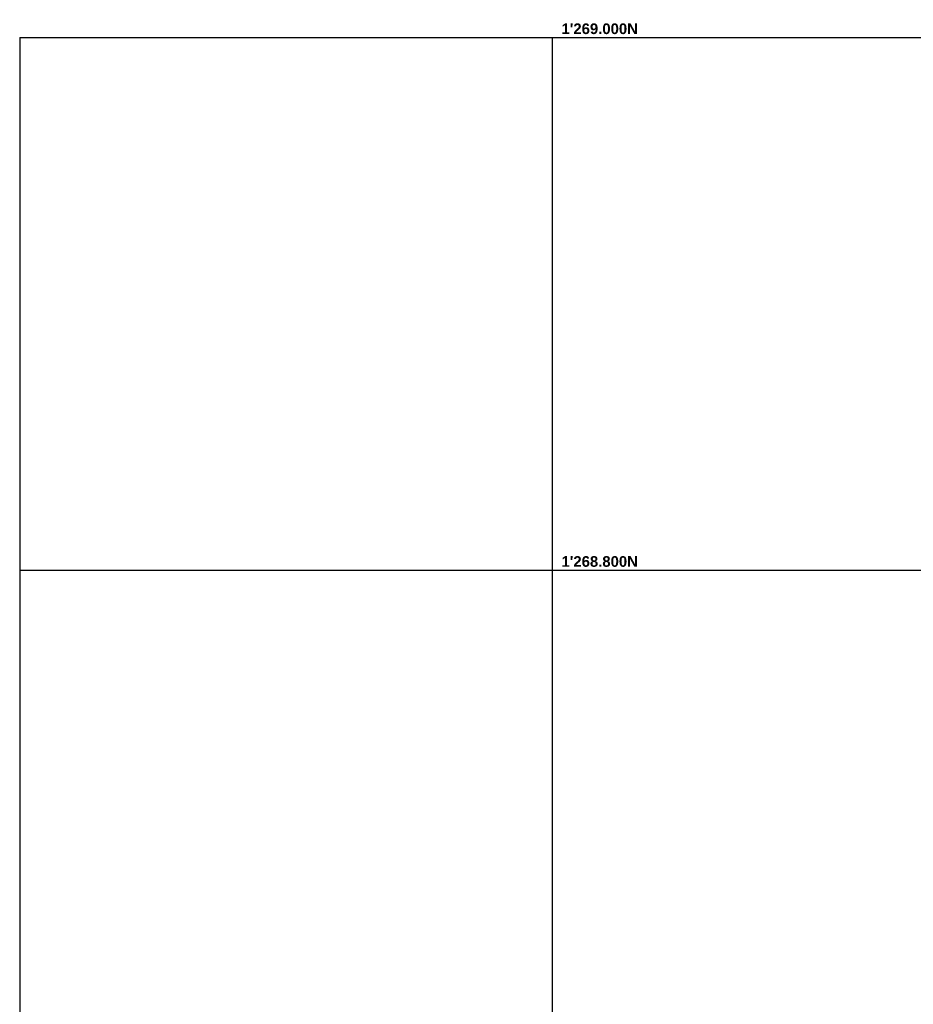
# Model space of a CAD drawing. Header units: metres. Extents: x 1111994 to 1112800, y 1268200 to 1269007.
# Tile 83 of 86: x 1112000 to 1112336, y 1268637 to 1269007. Entities that reach past the tile are written whole.
import ezdxf

# ---------------------------------------------------------------- set-up
doc = ezdxf.new("R2010")
doc.units = ezdxf.units.M
doc.header["$LTSCALE"] = 12.7
doc.header["$MEASUREMENT"] = 0
doc.layers.add('Base', color=251, linetype='Continuous')
doc.styles.add('Estilo_Generado_5', font='arialbd.ttf')

msp = doc.modelspace()

# ---------------------------------------------------------------- linework, layer by layer
at = {"layer": 'Base', "linetype": 'Continuous'}
for p, q in [((1112000, 1269000), (1112000, 1268200)), ((1112000, 1269000), (1112800, 1269000)), ((1112200, 1269000), (1112200, 1268200)), ((1112000, 1268800), (1112800, 1268800))]:
    msp.add_line(p, q, dxfattribs=at)

# ---------------------------------------------------------------- texts
at = {"layer": 'Base', "linetype": 'Continuous', "char_height": 4, "attachment_point": 7, "style": 'Estilo_Generado_5'}
for s, insert in [("{1'269.000N}", (1112203.48, 1269001.17)), ("{1'268.800N}", (1112203.48, 1268801.17))]:
    msp.add_mtext(s, dxfattribs=dict(at, insert=insert))

doc.saveas('drawing.dxf')
